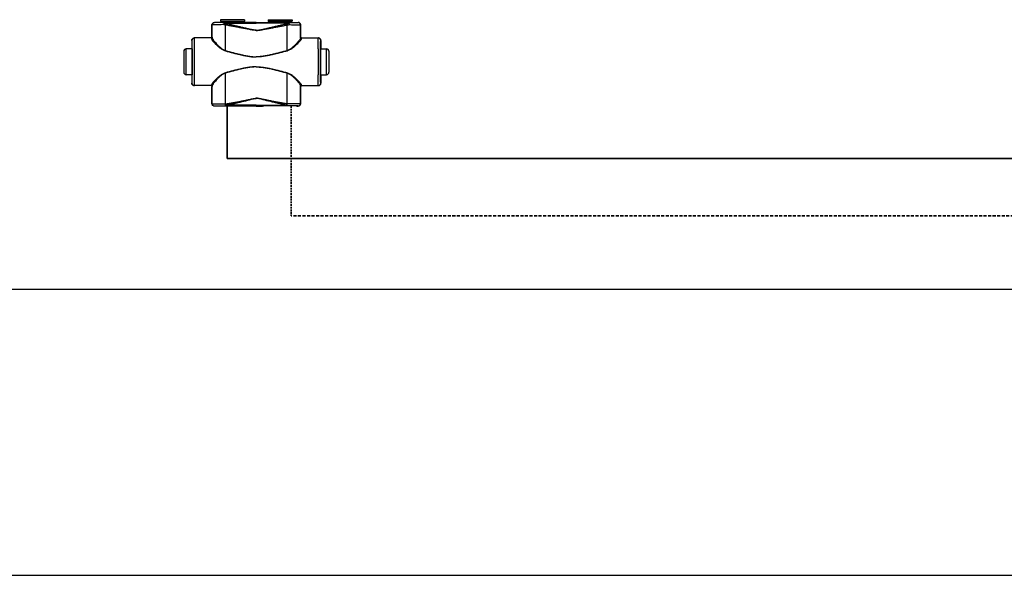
# Model space of a CAD drawing. Header units: millimetres. Extents: x 60394 to 199354, y 20895 to 166073.
# Tile 184 of 256: x 122561 to 123594, y 23395 to 23978. Entities that reach past the tile are written whole.
import ezdxf

# ---------------------------------------------------------------- set-up
doc = ezdxf.new("R2010")
doc.units = ezdxf.units.MM
doc.linetypes.add('VERDECKT', pattern=[9.525, 6.35, -3.175])
doc.layers.add('UT_SCHÉMA_PŘÍVOD', color=10, linetype='Continuous', lineweight=35)
doc.layers.add('UT_SCHÉMA_ZPÁTEČKA', color=172, linetype='VERDECKT', lineweight=35)

msp = doc.modelspace()

# ---------------------------------------------------------------- linework, layer by layer
at = {"color": 0, "linetype": 'Continuous'}
for p, q in [((122762.9, 23972.4), (122762.7, 23972.6)), ((122762.7, 23959.6), (122762.7, 23972.6)), ((122765.4, 23974.9), (122765.2, 23975.1)), ((122766.9, 23975.1), (122765.2, 23975.1)), ((122767.2, 23975), (122766.9, 23975.1)), ((122796.8, 23978), (122771.6, 23978)), ((122771.6, 23978), (122771.6, 23976.6)), ((122771.6, 23976.6), (122772.6, 23975.6)), ((122771.6, 23976.6), (122796.8, 23976.6)), ((122772.6, 23975.6), (122795.9, 23975.6)), ((122772.7, 23975.3), (122795.7, 23975.3)), ((122772.7, 23975.3), (122772.7, 23974.9)), ((122780.4, 23974.9), (122775.5, 23974.9)), ((122775.5, 23974.2), (122775.5, 23974.9)), ((122775.5, 23974.2), (122809.2, 23974.2)), ((122809.2, 23974.9), (122788.1, 23974.9)), ((122795.7, 23975.3), (122795.7, 23974.9)), ((122796.8, 23976.6), (122795.9, 23975.6)), ((122796.8, 23978), (122796.8, 23976.6)), ((122803, 23975.1), (122801.2, 23975)), ((122809.2, 23975.1), (122803, 23975.1)), ((122809.2, 23975.1), (122815.5, 23975.1)), ((122809.2, 23974.9), (122830.4, 23974.9)), ((122842.9, 23974.2), (122809.2, 23974.2)), ((122815.5, 23975.1), (122817.2, 23975)), ((122821.6, 23978), (122846.8, 23978)), ((122821.6, 23978), (122821.6, 23976.6)), ((122846.8, 23976.6), (122821.6, 23976.6)), ((122821.6, 23976.6), (122822.6, 23975.6)), ((122845.9, 23975.6), (122822.6, 23975.6)), ((122845.7, 23975.3), (122822.7, 23975.3)), ((122822.7, 23975.3), (122822.7, 23974.9)), ((122838.1, 23974.9), (122842.9, 23974.9)), ((122842.9, 23974.2), (122842.9, 23974.9)), ((122845.7, 23975.3), (122845.7, 23974.9)), ((122846.8, 23976.6), (122845.9, 23975.6)), ((122846.8, 23978), (122846.8, 23976.6)), ((122851.2, 23975), (122851.6, 23975.1)), ((122851.6, 23975.1), (122853.2, 23975.1)), ((122853.1, 23974.9), (122853.2, 23975.1)), ((122855.6, 23972.4), (122855.7, 23972.6)), ((122855.7, 23959.6), (122855.7, 23972.6)), ((122762, 23958.8), (122744, 23958.8)), ((122762.7, 23959.6), (122762.8, 23959.6)), ((122855.7, 23959.6), (122855.6, 23959.6)), ((122856.4, 23958.8), (122874.4, 23958.8)), ((122741.7, 23956.3), (122741.5, 23956.3)), ((122741.5, 23956.3), (122741.5, 23948.1)), ((122876.7, 23956.3), (122876.9, 23956.3)), ((122876.9, 23956.3), (122876.9, 23948.1)), ((122733, 23944.8), (122733, 23922.8)), ((122741.8, 23947.3), (122735.5, 23947.3)), ((122735.5, 23920.3), (122735.5, 23947.3)), ((122741.5, 23948.1), (122741.7, 23947.8)), ((122741.9, 23947.8), (122741.9, 23947.8)), ((122876.5, 23947.8), (122876.5, 23947.8)), ((122876.9, 23948.1), (122876.7, 23947.8)), ((122876.7, 23947.3), (122882.9, 23947.3)), ((122882.9, 23920.3), (122882.9, 23947.3)), ((122885.4, 23944.8), (122885.4, 23922.8)), ((122741.8, 23920.3), (122735.5, 23920.3)), ((122741.7, 23919.8), (122741.5, 23919.4)), ((122741.5, 23919.4), (122741.5, 23911.3)), ((122741.9, 23919.8), (122741.9, 23919.8)), ((122876.5, 23919.8), (122876.5, 23919.8)), ((122876.7, 23920.3), (122882.9, 23920.3)), ((122876.7, 23919.8), (122876.9, 23919.4)), ((122876.9, 23919.4), (122876.9, 23911.3)), ((122741.5, 23911.3), (122741.7, 23911.3)), ((122762, 23908.8), (122744, 23908.8)), ((122762.8, 23908), (122762.7, 23908)), ((122762.7, 23889.9), (122762.7, 23908)), ((122855.6, 23908), (122855.7, 23908)), ((122855.7, 23889.9), (122855.7, 23908)), ((122856.4, 23908.8), (122874.4, 23908.8)), ((122876.9, 23911.3), (122876.7, 23911.3)), ((122762.7, 23889.9), (122762.9, 23890)), ((122765.2, 23887.4), (122765.4, 23887.5)), ((122766.9, 23887.4), (122765.2, 23887.4)), ((122767.2, 23887.5), (122766.9, 23887.4)), ((122776.8, 23889.6), (122777, 23889.6)), ((122777.1, 23887.6), (122777.3, 23887.6)), ((122809.2, 23888.3), (122777.3, 23888.3)), ((122777.3, 23887.6), (122777.3, 23888.3)), ((122777.3, 23887.6), (122778.5, 23887.6)), ((122789.9, 23887.6), (122809.2, 23887.6)), ((122803, 23887.4), (122801.2, 23887.5)), ((122809.2, 23887.4), (122803, 23887.4)), ((122809.2, 23888.3), (122841.2, 23888.3)), ((122828.5, 23887.6), (122809.2, 23887.6)), ((122809.2, 23887.4), (122815.5, 23887.4)), ((122815.5, 23887.4), (122817.2, 23887.5)), ((122841.2, 23887.6), (122839.9, 23887.6)), ((122841.2, 23887.6), (122841.2, 23888.3)), ((122841.4, 23887.6), (122841.2, 23887.6)), ((122841.7, 23889.6), (122841.5, 23889.6)), ((122851.2, 23887.5), (122851.6, 23887.4)), ((122851.6, 23887.4), (122853.2, 23887.4)), ((122853.2, 23887.4), (122853.1, 23887.5)), ((122855.7, 23889.9), (122855.6, 23890))]:
    msp.add_line(p, q, dxfattribs=at)
for p, q in [((64740.6, 23695.4), (199354.4, 23695.4)), ((64740.6, 23395.4), (199354.4, 23395.4))]:
    msp.add_line(p, q)
for centre, radius, start, end in [((122765.4, 23972.4), 2.5, 90.0025, 179.9975), ((122772.2, 23975.3), 0.5, 0, 45), ((122796.2, 23975.3), 0.5, 135, 180), ((122822.2, 23975.3), 0.5, 0, 45), ((122846.2, 23975.3), 0.5, 135, 180), ((122853.1, 23972.4), 2.5, 0.0025, 89.9975), ((122744.2, 23956.3), 2.5, 90.0022, 180.0011), ((122762, 23959.6), 0.8, 270.0036, 359.9972), ((122856.4, 23959.6), 0.8, 180.0028, 269.9964), ((122874.2, 23956.3), 2.5, 359.9989, 89.9978), ((122735.5, 23944.8), 2.5, 90, 180), ((120302.1, 23933.8), 2442.4, 359.6832, 0.3168), ((125316.4, 23933.8), 2442.4, 179.6832, 180.3168), ((122882.9, 23944.8), 2.5, 0, 90), ((122735.5, 23922.8), 2.5, 180, 270), ((122882.9, 23922.8), 2.5, 270, 0), ((122744.2, 23911.3), 2.5, 179.9989, 269.9978), ((122762, 23908), 0.8, 0.0028, 89.9964), ((122856.4, 23908), 0.8, 90.0036, 179.9972), ((122874.2, 23911.3), 2.5, 270.0022, 0.0011), ((122765.4, 23890), 2.5, 180.0025, 269.9975), ((122853.1, 23890), 2.5, 270.0025, 359.9975)]:
    msp.add_arc(centre, radius, start, end, dxfattribs=at)
at = {"color": 0, "linetype": 'Continuous', "extrusion": (0, 0, -1)}
for centre, major_axis, ratio, start_param, end_param in [((122765.2, 23972.6), (-1.77, 1.77), 0.999973, -0.785384, 0.785384), ((122784.2, 23975), (-17, 0), 0.005236, 4.941076, 6.283185), ((122784.2, 23975), (-17, 0), 0.005236, 3.141593, 4.483702), ((122744, 23956.3), (-2.5, 0), 0.999945, 0, 1.570796), ((122761.9, 23959.6), (-0.8, 0), 0.999986, -3.141593, -1.659157), ((122741.7, 23933.8), (0, 14), 0.010472, 0, 3.141593), ((122744, 23911.3), (-2.5, 0), 0.999945, -1.570796, 0), ((122761.9, 23908), (0.8, 0), 0.999986, -1.395381, 0), ((122765.2, 23889.9), (1.77, 1.77), 0.999973, -3.926977, -2.356208), ((122784.2, 23887.5), (-17, 0), 0.005236, 0, 1.229157), ((122784.2, 23887.5), (-17, 0), 0.005236, 1.912436, 3.141593)]:
    msp.add_ellipse(centre, major_axis=major_axis, ratio=ratio, start_param=start_param, end_param=end_param, dxfattribs=at)
at = {"color": 0, "linetype": 'Continuous'}
for centre, major_axis, ratio, start_param, end_param in [((122834.2, 23975), (17, 0), 0.005236, 3.141593, 4.483702), ((122834.2, 23975), (17, 0), 0.005236, 4.941076, 6.283185), ((122853.2, 23972.6), (1.77, 1.77), 0.999973, -0.785384, 0.785384), ((122856.5, 23959.6), (0.8, 0), 0.999986, -3.141593, -1.659157), ((122874.4, 23956.3), (2.5, 0), 0.999945, 0, 1.570796), ((122876.7, 23933.8), (0, 14), 0.010472, 0, 3.141593), ((122856.5, 23908), (-0.8, 0), 0.999986, -1.395381, 0), ((122874.4, 23911.3), (2.5, 0), 0.999945, -1.570796, 0), ((122834.2, 23887.5), (17, 0), 0.005236, 1.912436, 3.141593), ((122834.2, 23887.5), (17, 0), 0.005236, 0, 1.229157), ((122853.2, 23889.9), (-1.77, 1.77), 0.999973, -3.926977, -2.356208)]:
    msp.add_ellipse(centre, major_axis=major_axis, ratio=ratio, start_param=start_param, end_param=end_param, dxfattribs=at)
for points, knots in [([(122774.9, 23972.8), (122774.1, 23972.8), (122772.5, 23972.7), (122770.5, 23972.7), (122769, 23972.7), (122768, 23972.7), (122767.1, 23972.7), (122766.3, 23972.7), (122765.5, 23972.6), (122764.8, 23972.6), (122764.2, 23972.6), (122763.8, 23972.6), (122763.5, 23972.5), (122763.4, 23972.5), (122763.2, 23972.5), (122763.1, 23972.5), (122763, 23972.5), (122762.9, 23972.5), (122762.9, 23972.5), (122762.9, 23972.5), (122762.9, 23972.4)], [0, 0, 0, 0, 0.207034, 0.39928, 0.488214, 0.57154, 0.648707, 0.71921, 0.782588, 0.838437, 0.886403, 0.926186, 0.942933, 0.957549, 0.970012, 0.98031, 0.988432, 0.994377, 0.998178, 1, 1, 1, 1]), ([(122762.9, 23959), (122762.9, 23960.2), (122762.9, 23964.6), (122762.9, 23969.1), (122762.9, 23972.4)], [0, 0, 0, 0, 0.250733, 1, 1, 1, 1]), ([(122775.5, 23974.9), (122774.8, 23974.9), (122773.5, 23974.9), (122771.8, 23974.9), (122770.6, 23974.9), (122769.7, 23974.9), (122768.9, 23974.9), (122768.2, 23974.9), (122767.6, 23974.9), (122767, 23974.9), (122766.5, 23974.9), (122766.2, 23974.9), (122765.9, 23974.9), (122765.8, 23974.9), (122765.7, 23974.9), (122765.6, 23974.9), (122765.5, 23974.9), (122765.4, 23974.9), (122765.4, 23974.9), (122765.4, 23974.9), (122765.4, 23974.9), (122765.4, 23974.9), (122765.4, 23974.9), (122765.4, 23974.9)], [0, 0, 0, 0, 0.207653, 0.400343, 0.489423, 0.572844, 0.650059, 0.720565, 0.783909, 0.839692, 0.887568, 0.927242, 0.943927, 0.958477, 0.970869, 0.981088, 0.989117, 0.992306, 0.994945, 0.997032, 0.998568, 0.999554, 1, 1, 1, 1]), ([(122775.5, 23974.9), (122775.4, 23974.9), (122775.3, 23974.8), (122775.3, 23974.6), (122775.2, 23974.5), (122775.1, 23974.3), (122775, 23973.9), (122775, 23973.6), (122774.9, 23973.2), (122774.9, 23972.9), (122774.9, 23972.8)], [0, 0, 0, 0, 0.117156, 0.161001, 0.211236, 0.330442, 0.472834, 0.634922, 0.812344, 1, 1, 1, 1]), ([(122775.5, 23974.2), (122775.4, 23974), (122775.2, 23973.5), (122775, 23973), (122774.9, 23972.8)], [0, 0, 0, 0, 0.464895, 1, 1, 1, 1]), ([(122776.8, 23972.4), (122776.6, 23972.4), (122776, 23972.5), (122775.4, 23972.6), (122774.9, 23972.8)], [0, 0, 0, 0, 0.252579, 1, 1, 1, 1]), ([(122777.1, 23973.7), (122777, 23973.8), (122776.4, 23973.9), (122775.9, 23974), (122775.5, 23974.2)], [0, 0, 0, 0, 0.253704, 1, 1, 1, 1]), ([(122777.1, 23973.7), (122777, 23973.5), (122776.9, 23973.1), (122776.8, 23972.6), (122776.8, 23972.4)], [0, 0, 0, 0, 0.464569, 1, 1, 1, 1]), ([(122809.2, 23966.8), (122809.2, 23966.8), (122808.5, 23966.8), (122807.2, 23966.8), (122805.1, 23967.1), (122803.1, 23967.5), (122800.4, 23968), (122797, 23968.6), (122792.9, 23969.4), (122788.9, 23970.2), (122784.9, 23971), (122780.8, 23971.7), (122778.1, 23972.2), (122776.8, 23972.4)], [0.5000015, 0.5000015, 0.5000015, 0.5000015, 0.500002, 0.5313979, 0.5627848, 0.5941575, 0.6255147, 0.6881766, 0.7507583, 0.8132458, 0.8756245, 0.9378805, 1, 1, 1, 1]), ([(122776.8, 23945.6), (122776.8, 23947.9), (122776.8, 23956.8), (122776.8, 23965.7), (122776.8, 23972.4)], [0, 0, 0, 0, 0.250952, 1, 1, 1, 1]), ([(122809.2, 23966.9), (122809.2, 23966.9), (122808.9, 23966.9), (122808.2, 23967), (122806.8, 23967.1), (122805.1, 23967.4), (122803.1, 23967.8), (122801.1, 23968.3), (122799.1, 23968.7), (122796.4, 23969.4), (122793.1, 23970.2), (122789.1, 23971.1), (122785.1, 23972), (122781.1, 23972.9), (122778.4, 23973.5), (122777.1, 23973.7)], [0.499995, 0.499995, 0.499995, 0.499995, 0.4999958, 0.5157333, 0.5314718, 0.5629204, 0.5943483, 0.6257534, 0.6571339, 0.6884877, 0.7511054, 0.813586, 0.8759088, 0.9380534, 1, 1, 1, 1]), ([(122788.1, 23974.9), (122787.5, 23974.9), (122786.2, 23974.9), (122784.2, 23974.8), (122782.3, 23974.9), (122781, 23974.9), (122780.4, 23974.9)], [0, 0, 0, 0, 0.248355, 0.5, 0.751645, 1, 1, 1, 1]), ([(122809.2, 23966.9), (122809.2, 23966.9), (122809.6, 23966.9), (122810.3, 23967), (122811.6, 23967.1), (122813.3, 23967.4), (122815.4, 23967.8), (122817.4, 23968.3), (122819.4, 23968.7), (122822.1, 23969.4), (122825.4, 23970.2), (122829.4, 23971.1), (122833.4, 23972), (122837.4, 23972.9), (122840, 23973.5), (122841.4, 23973.7)], [0.499995, 0.499995, 0.499995, 0.499995, 0.4999958, 0.5157333, 0.5314718, 0.5629204, 0.5943483, 0.6257534, 0.6571339, 0.6884877, 0.7511054, 0.813586, 0.8759088, 0.9380534, 1, 1, 1, 1]), ([(122809.2, 23966.8), (122809.2, 23966.8), (122809.9, 23966.8), (122811.3, 23966.8), (122813.4, 23967.1), (122815.4, 23967.5), (122818.1, 23968), (122821.5, 23968.6), (122825.5, 23969.4), (122829.6, 23970.2), (122833.6, 23971), (122837.6, 23971.7), (122840.3, 23972.2), (122841.7, 23972.4)], [0.5000015, 0.5000015, 0.5000015, 0.5000015, 0.500002, 0.5313979, 0.5627848, 0.5941575, 0.6255147, 0.6881766, 0.7507583, 0.8132458, 0.8756245, 0.9378805, 1, 1, 1, 1]), ([(122830.4, 23974.9), (122831, 23974.9), (122832.3, 23974.9), (122834.2, 23974.8), (122836.2, 23974.9), (122837.5, 23974.9), (122838.1, 23974.9)], [0, 0, 0, 0, 0.248355, 0.5, 0.751645, 1, 1, 1, 1]), ([(122841.4, 23973.7), (122841.5, 23973.8), (122842, 23973.9), (122842.6, 23974), (122842.9, 23974.2)], [0, 0, 0, 0, 0.253704, 1, 1, 1, 1]), ([(122841.4, 23973.7), (122841.4, 23973.5), (122841.5, 23973.1), (122841.6, 23972.6), (122841.7, 23972.4)], [0, 0, 0, 0, 0.464569, 1, 1, 1, 1]), ([(122841.7, 23972.4), (122841.8, 23972.4), (122842.5, 23972.5), (122843.1, 23972.6), (122843.6, 23972.8)], [0, 0, 0, 0, 0.252579, 1, 1, 1, 1]), ([(122841.7, 23945.6), (122841.7, 23947.9), (122841.7, 23956.8), (122841.7, 23965.7), (122841.7, 23972.4)], [0, 0, 0, 0, 0.250952, 1, 1, 1, 1]), ([(122842.9, 23974.9), (122843, 23974.9), (122843.1, 23974.8), (122843.2, 23974.6), (122843.3, 23974.5), (122843.3, 23974.3), (122843.4, 23973.9), (122843.5, 23973.6), (122843.5, 23973.2), (122843.5, 23972.9), (122843.6, 23972.8)], [0, 0, 0, 0, 0.117156, 0.161001, 0.211236, 0.330442, 0.472834, 0.634922, 0.812344, 1, 1, 1, 1]), ([(122842.9, 23974.9), (122843.6, 23974.9), (122845, 23974.9), (122846.7, 23974.9), (122847.9, 23974.9), (122848.7, 23974.9), (122849.5, 23974.9), (122850.2, 23974.9), (122850.9, 23974.9), (122851.5, 23974.9), (122851.9, 23974.9), (122852.3, 23974.9), (122852.5, 23974.9), (122852.7, 23974.9), (122852.8, 23974.9), (122852.9, 23974.9), (122853, 23974.9), (122853, 23974.9), (122853.1, 23974.9), (122853.1, 23974.9), (122853.1, 23974.9), (122853.1, 23974.9), (122853.1, 23974.9), (122853.1, 23974.9)], [0, 0, 0, 0, 0.207653, 0.400343, 0.489423, 0.572844, 0.650059, 0.720565, 0.783909, 0.839692, 0.887568, 0.927242, 0.943927, 0.958477, 0.970869, 0.981088, 0.989117, 0.992306, 0.994945, 0.997032, 0.998568, 0.999554, 1, 1, 1, 1]), ([(122842.9, 23974.2), (122843.1, 23974), (122843.3, 23973.5), (122843.5, 23973), (122843.6, 23972.8)], [0, 0, 0, 0, 0.464895, 1, 1, 1, 1]), ([(122843.6, 23972.8), (122844.4, 23972.8), (122846, 23972.7), (122848, 23972.7), (122849.4, 23972.7), (122850.4, 23972.7), (122851.4, 23972.7), (122852.2, 23972.7), (122853, 23972.6), (122853.6, 23972.6), (122854.2, 23972.6), (122854.6, 23972.6), (122854.9, 23972.5), (122855.1, 23972.5), (122855.3, 23972.5), (122855.4, 23972.5), (122855.5, 23972.5), (122855.5, 23972.5), (122855.6, 23972.5), (122855.6, 23972.5), (122855.6, 23972.4)], [0, 0, 0, 0, 0.207034, 0.39928, 0.488214, 0.57154, 0.648707, 0.71921, 0.782588, 0.838437, 0.886403, 0.926186, 0.942933, 0.957549, 0.970012, 0.98031, 0.988432, 0.994377, 0.998178, 1, 1, 1, 1]), ([(122855.6, 23959), (122855.6, 23960.2), (122855.6, 23964.6), (122855.6, 23969.1), (122855.6, 23972.4)], [0, 0, 0, 0, 0.250733, 1, 1, 1, 1]), ([(122744.4, 23947.3), (122744.4, 23948.1), (122744.4, 23949.7), (122744.4, 23951.6), (122744.4, 23953.1), (122744.4, 23954), (122744.4, 23954.9), (122744.4, 23955.7), (122744.3, 23956.4), (122744.3, 23957), (122744.3, 23957.5), (122744.3, 23957.9), (122744.3, 23958.2), (122744.3, 23958.3), (122744.3, 23958.5), (122744.3, 23958.6), (122744.3, 23958.7), (122744.3, 23958.7), (122744.3, 23958.8), (122744.2, 23958.8), (122744.2, 23958.8), (122744.2, 23958.8)], [0, 0, 0, 0, 0.218984, 0.416191, 0.505653, 0.588551, 0.664564, 0.733396, 0.794781, 0.848478, 0.894279, 0.932006, 0.947796, 0.961515, 0.973152, 0.982695, 0.990138, 0.995479, 0.998726, 0.999584, 1, 1, 1, 1]), ([(122762, 23958.8), (122762, 23958.8), (122762, 23958.8), (122762, 23958.8), (122762, 23958.8), (122762, 23958.7), (122762.1, 23958.7), (122762.1, 23958.6), (122762.1, 23958.6), (122762.1, 23958.5), (122762.1, 23958.4), (122762.1, 23958.3), (122762.1, 23958.3)], [0, 0, 0, 0, 0.005122, 0.017304, 0.037118, 0.064661, 0.143035, 0.252499, 0.393016, 0.564526, 0.766907, 1, 1, 1, 1]), ([(122762.9, 23959), (122762.9, 23958.9), (122762.8, 23958.7), (122762.6, 23958.5), (122762.4, 23958.3), (122762.2, 23958.3), (122762.1, 23958.3)], [0, 0, 0, 0, 0.247572, 0.496581, 0.747591, 1, 1, 1, 1]), ([(122762.8, 23959.6), (122762.8, 23959.6), (122762.8, 23959.6), (122762.8, 23959.6), (122762.8, 23959.6), (122762.8, 23959.5), (122762.9, 23959.5), (122762.9, 23959.4), (122762.9, 23959.4), (122762.9, 23959.3), (122762.9, 23959.2), (122762.9, 23959.1), (122762.9, 23959)], [0, 0, 0, 0, 0.005057, 0.017214, 0.037015, 0.06455, 0.142921, 0.252392, 0.392925, 0.564459, 0.766871, 1, 1, 1, 1]), ([(122762.9, 23959), (122762.9, 23959), (122762.9, 23958.8), (122763, 23958.6), (122763.1, 23958.3), (122763.3, 23957.9), (122763.6, 23957.4), (122764.1, 23956.6), (122764.7, 23955.8), (122765.7, 23954.6), (122767.1, 23953), (122769, 23951), (122770.8, 23949.3), (122772.5, 23948), (122774.2, 23946.7), (122775.7, 23945.9), (122776.8, 23945.6)], [0, 0, 0, 0, 0.010286, 0.022433, 0.036551, 0.052653, 0.090607, 0.135698, 0.187142, 0.244158, 0.372094, 0.514728, 0.6685, 0.748767, 0.830965, 1, 1, 1, 1]), ([(122855.6, 23959), (122855.6, 23959), (122855.6, 23958.8), (122855.5, 23958.6), (122855.4, 23958.3), (122855.2, 23957.9), (122854.9, 23957.4), (122854.4, 23956.6), (122853.8, 23955.8), (122852.8, 23954.6), (122851.4, 23953), (122849.4, 23951), (122847.6, 23949.3), (122846, 23948), (122844.2, 23946.7), (122842.7, 23945.9), (122841.7, 23945.6)], [0, 0, 0, 0, 0.010286, 0.022433, 0.036551, 0.052653, 0.090607, 0.135698, 0.187142, 0.244158, 0.372094, 0.514728, 0.6685, 0.748767, 0.830965, 1, 1, 1, 1]), ([(122855.6, 23959.6), (122855.6, 23959.6), (122855.6, 23959.6), (122855.6, 23959.6), (122855.6, 23959.6), (122855.6, 23959.5), (122855.6, 23959.5), (122855.6, 23959.4), (122855.6, 23959.4), (122855.6, 23959.3), (122855.6, 23959.2), (122855.6, 23959.1), (122855.6, 23959)], [0, 0, 0, 0, 0.005057, 0.017214, 0.037015, 0.06455, 0.142921, 0.252392, 0.392925, 0.564459, 0.766871, 1, 1, 1, 1]), ([(122855.6, 23959), (122855.6, 23958.9), (122855.6, 23958.7), (122855.8, 23958.5), (122856.1, 23958.3), (122856.3, 23958.3), (122856.4, 23958.3)], [0, 0, 0, 0, 0.247572, 0.496581, 0.747591, 1, 1, 1, 1]), ([(122856.4, 23958.8), (122856.4, 23958.8), (122856.4, 23958.8), (122856.4, 23958.8), (122856.4, 23958.8), (122856.4, 23958.7), (122856.4, 23958.7), (122856.4, 23958.6), (122856.4, 23958.6), (122856.4, 23958.5), (122856.4, 23958.4), (122856.4, 23958.3), (122856.4, 23958.3)], [0, 0, 0, 0, 0.005122, 0.017304, 0.037118, 0.064661, 0.143035, 0.252499, 0.393016, 0.564526, 0.766907, 1, 1, 1, 1]), ([(122874, 23947.3), (122874, 23948.1), (122874, 23949.7), (122874.1, 23951.6), (122874.1, 23953.1), (122874.1, 23954), (122874.1, 23954.9), (122874.1, 23955.7), (122874.1, 23956.4), (122874.1, 23957), (122874.2, 23957.5), (122874.2, 23957.9), (122874.2, 23958.2), (122874.2, 23958.3), (122874.2, 23958.5), (122874.2, 23958.6), (122874.2, 23958.7), (122874.2, 23958.7), (122874.2, 23958.8), (122874.2, 23958.8), (122874.2, 23958.8), (122874.2, 23958.8)], [0, 0, 0, 0, 0.218984, 0.416191, 0.505653, 0.588551, 0.664564, 0.733396, 0.794781, 0.848478, 0.894279, 0.932006, 0.947796, 0.961515, 0.973152, 0.982695, 0.990138, 0.995479, 0.998726, 0.999584, 1, 1, 1, 1]), ([(122741.9, 23947.8), (122741.9, 23948.4), (122741.9, 23949.6), (122741.9, 23951), (122741.9, 23952.1), (122741.9, 23952.8), (122741.9, 23953.4), (122741.8, 23954), (122741.8, 23954.5), (122741.8, 23955), (122741.8, 23955.4), (122741.8, 23955.6), (122741.8, 23955.8), (122741.8, 23955.9), (122741.8, 23956), (122741.8, 23956.1), (122741.8, 23956.2), (122741.8, 23956.2), (122741.8, 23956.3), (122741.7, 23956.3), (122741.7, 23956.3)], [0, 0, 0, 0, 0.221931, 0.420259, 0.509783, 0.592499, 0.668149, 0.736495, 0.797321, 0.850436, 0.895675, 0.932895, 0.948462, 0.961984, 0.973451, 0.982856, 0.990196, 0.99547, 0.998697, 1, 1, 1, 1]), ([(122762.1, 23958.3), (122762.1, 23958.2), (122762.1, 23958), (122762.2, 23957.8), (122762.3, 23957.6), (122762.5, 23957.2), (122762.8, 23956.6), (122763.4, 23955.9), (122764, 23955.2), (122765, 23954), (122766.6, 23952.4), (122768.6, 23950.4), (122770.5, 23948.8), (122772.2, 23947.5), (122774.1, 23946.3), (122775.6, 23945.6), (122776.7, 23945.3)], [0, 0, 0, 0, 0.009694, 0.02127, 0.034861, 0.050494, 0.087694, 0.13227, 0.183417, 0.240322, 0.368483, 0.511765, 0.666448, 0.747227, 0.829948, 1, 1, 1, 1]), ([(122856.4, 23958.3), (122856.4, 23958.2), (122856.4, 23958), (122856.3, 23957.8), (122856.2, 23957.6), (122856, 23957.2), (122855.6, 23956.6), (122855.1, 23955.9), (122854.5, 23955.2), (122853.4, 23954), (122851.9, 23952.4), (122849.9, 23950.4), (122848, 23948.8), (122846.3, 23947.5), (122844.4, 23946.3), (122842.9, 23945.6), (122841.8, 23945.3)], [0, 0, 0, 0, 0.009694, 0.02127, 0.034861, 0.050494, 0.087694, 0.13227, 0.183417, 0.240322, 0.368483, 0.511765, 0.666448, 0.747227, 0.829948, 1, 1, 1, 1]), ([(122876.5, 23947.8), (122876.5, 23948.4), (122876.6, 23949.6), (122876.6, 23951), (122876.6, 23952.1), (122876.6, 23952.8), (122876.6, 23953.4), (122876.6, 23954), (122876.6, 23954.5), (122876.6, 23955), (122876.7, 23955.4), (122876.7, 23955.6), (122876.7, 23955.8), (122876.7, 23955.9), (122876.7, 23956), (122876.7, 23956.1), (122876.7, 23956.2), (122876.7, 23956.2), (122876.7, 23956.3), (122876.7, 23956.3), (122876.7, 23956.3)], [0, 0, 0, 0, 0.221931, 0.420259, 0.509783, 0.592499, 0.668149, 0.736495, 0.797321, 0.850436, 0.895675, 0.932895, 0.948462, 0.961984, 0.973451, 0.982856, 0.990196, 0.99547, 0.998697, 1, 1, 1, 1]), ([(122741.9, 23919.8), (122741.9, 23922), (122742, 23926.6), (122742, 23933.8), (122742, 23940.9), (122741.9, 23945.6), (122741.9, 23947.8)], [0, 0, 0, 0, 0.235226, 0.499987, 0.764754, 1, 1, 1, 1]), ([(122776.8, 23945.6), (122776.8, 23945.6), (122776.8, 23945.5), (122776.7, 23945.4), (122776.7, 23945.3)], [0, 0, 0, 0, 0.258378, 1, 1, 1, 1]), ([(122776.7, 23945.3), (122779.4, 23944.6), (122783.4, 23943.5), (122788.7, 23942.1), (122792.8, 23941.2), (122796.8, 23940.3), (122800.9, 23939.6), (122804.4, 23939.1), (122807.2, 23939), (122808.5, 23938.9), (122809.2, 23938.9), (122809.2, 23938.9)], [0, 0, 0, 0, 0.1245061, 0.1869228, 0.2494269, 0.3120016, 0.3746311, 0.4372993, 0.4686472, 0.4999998, 0.5, 0.5, 0.5, 0.5]), ([(122776.8, 23945.6), (122779.5, 23944.9), (122783.4, 23943.8), (122788.8, 23942.4), (122792.8, 23941.4), (122796.9, 23940.5), (122800.9, 23939.7), (122804.4, 23939.3), (122807.2, 23939.1), (122808.5, 23939.1), (122809.2, 23939.1), (122809.2, 23939.1)], [0, 0, 0, 0, 0.1244767, 0.1868883, 0.2493924, 0.3119715, 0.3746087, 0.437287, 0.4686409, 0.4999998, 0.5, 0.5, 0.5, 0.5]), ([(122841.7, 23945.6), (122839, 23944.9), (122835, 23943.8), (122829.7, 23942.4), (122825.7, 23941.4), (122821.6, 23940.5), (122817.5, 23939.7), (122814.1, 23939.3), (122811.3, 23939.1), (122809.9, 23939.1), (122809.2, 23939.1), (122809.2, 23939.1)], [0, 0, 0, 0, 0.1244767, 0.1868883, 0.2493924, 0.3119715, 0.3746087, 0.437287, 0.4686409, 0.4999998, 0.5, 0.5, 0.5, 0.5]), ([(122841.8, 23945.3), (122839.1, 23944.6), (122835.1, 23943.5), (122829.8, 23942.1), (122825.7, 23941.2), (122821.6, 23940.3), (122817.5, 23939.6), (122814.1, 23939.1), (122811.3, 23939), (122809.9, 23938.9), (122809.2, 23938.9), (122809.2, 23938.9)], [0, 0, 0, 0, 0.1245061, 0.1869228, 0.2494269, 0.3120016, 0.3746311, 0.4372993, 0.4686472, 0.4999998, 0.5, 0.5, 0.5, 0.5]), ([(122841.7, 23945.6), (122841.7, 23945.6), (122841.7, 23945.5), (122841.7, 23945.4), (122841.8, 23945.3)], [0, 0, 0, 0, 0.258378, 1, 1, 1, 1]), ([(122876.5, 23919.8), (122876.5, 23922), (122876.5, 23926.6), (122876.5, 23933.8), (122876.5, 23940.9), (122876.5, 23945.6), (122876.5, 23947.8)], [0, 0, 0, 0, 0.235226, 0.499987, 0.764754, 1, 1, 1, 1]), ([(122809.2, 23928.6), (122807.8, 23928.6), (122805.1, 23928.5), (122800.9, 23928), (122796.8, 23927.3), (122792.8, 23926.4), (122788.7, 23925.4), (122783.4, 23924), (122779.4, 23923), (122776.7, 23922.2)], [0.5, 0.5, 0.5, 0.5, 0.5626889, 0.6253582, 0.6879892, 0.7505657, 0.8130716, 0.8754902, 1, 1, 1, 1]), ([(122809.2, 23928.5), (122807.8, 23928.5), (122805.1, 23928.3), (122800.9, 23927.8), (122796.9, 23927.1), (122792.8, 23926.2), (122788.8, 23925.2), (122783.4, 23923.8), (122779.5, 23922.7), (122776.8, 23921.9)], [0.5, 0.5, 0.5, 0.5, 0.5627005, 0.6253799, 0.6880187, 0.7505997, 0.8131057, 0.8755193, 1, 1, 1, 1]), ([(122809.2, 23928.6), (122810.6, 23928.6), (122813.4, 23928.5), (122817.5, 23928), (122821.6, 23927.3), (122825.7, 23926.4), (122829.8, 23925.4), (122835.1, 23924), (122839.1, 23923), (122841.8, 23922.2)], [0.5, 0.5, 0.5, 0.5, 0.5626889, 0.6253582, 0.6879892, 0.7505657, 0.8130716, 0.8754902, 1, 1, 1, 1]), ([(122809.2, 23928.5), (122810.6, 23928.5), (122813.4, 23928.3), (122817.5, 23927.8), (122821.6, 23927.1), (122825.7, 23926.2), (122829.7, 23925.2), (122835, 23923.8), (122839, 23922.7), (122841.7, 23921.9)], [0.5, 0.5, 0.5, 0.5, 0.5627005, 0.6253799, 0.6880187, 0.7505997, 0.8131057, 0.8755193, 1, 1, 1, 1]), ([(122741.7, 23911.3), (122741.7, 23911.3), (122741.8, 23911.3), (122741.8, 23911.3), (122741.8, 23911.4), (122741.8, 23911.4), (122741.8, 23911.5), (122741.8, 23911.6), (122741.8, 23911.7), (122741.8, 23911.9), (122741.8, 23912.2), (122741.8, 23912.6), (122741.8, 23913), (122741.8, 23913.5), (122741.9, 23914.1), (122741.9, 23914.8), (122741.9, 23915.5), (122741.9, 23916.5), (122741.9, 23917.9), (122741.9, 23919.1), (122741.9, 23919.8)], [0, 0, 0, 0, 0.001303, 0.00453, 0.009804, 0.017144, 0.026549, 0.038016, 0.051538, 0.067105, 0.104325, 0.149564, 0.202679, 0.263505, 0.331851, 0.407501, 0.490217, 0.579741, 0.778069, 1, 1, 1, 1]), ([(122744.2, 23908.8), (122744.2, 23908.8), (122744.2, 23908.8), (122744.3, 23908.8), (122744.3, 23908.8), (122744.3, 23908.9), (122744.3, 23909), (122744.3, 23909.1), (122744.3, 23909.2), (122744.3, 23909.4), (122744.3, 23909.6), (122744.3, 23910), (122744.3, 23910.5), (122744.3, 23911.2), (122744.4, 23911.9), (122744.4, 23912.7), (122744.4, 23913.5), (122744.4, 23914.5), (122744.4, 23915.9), (122744.4, 23917.8), (122744.4, 23919.4), (122744.4, 23920.3)], [0, 0, 0, 0, 0.000416, 0.001274, 0.004521, 0.009862, 0.017305, 0.026849, 0.038485, 0.052204, 0.067994, 0.105721, 0.151522, 0.205219, 0.266604, 0.335437, 0.411449, 0.494347, 0.58381, 0.781016, 1, 1, 1, 1]), ([(122776.7, 23922.2), (122775.6, 23922), (122774.1, 23921.2), (122772.2, 23920), (122770.5, 23918.8), (122768.6, 23917.1), (122766.6, 23915.1), (122765, 23913.6), (122764, 23912.4), (122763.4, 23911.6), (122762.8, 23910.9), (122762.5, 23910.4), (122762.3, 23910), (122762.2, 23909.7), (122762.1, 23909.5), (122762.1, 23909.4), (122762.1, 23909.3)], [0, 0, 0, 0, 0.170052, 0.252774, 0.333553, 0.488235, 0.631517, 0.759678, 0.816583, 0.86773, 0.912306, 0.949506, 0.965139, 0.978731, 0.990306, 1, 1, 1, 1]), ([(122776.8, 23921.9), (122775.7, 23921.6), (122774.2, 23920.8), (122772.5, 23919.6), (122770.8, 23918.3), (122769, 23916.6), (122767.1, 23914.6), (122765.7, 23912.9), (122764.7, 23911.7), (122764.1, 23910.9), (122763.6, 23910.2), (122763.3, 23909.6), (122763.1, 23909.2), (122763, 23909), (122762.9, 23908.7), (122762.9, 23908.6), (122762.9, 23908.5)], [0, 0, 0, 0, 0.169036, 0.251233, 0.3315, 0.485272, 0.627906, 0.755842, 0.812858, 0.864302, 0.909393, 0.947347, 0.963449, 0.977567, 0.989714, 1, 1, 1, 1]), ([(122776.8, 23921.9), (122776.8, 23921.9), (122776.8, 23922.1), (122776.7, 23922.2), (122776.7, 23922.2)], [0, 0, 0, 0, 0.258378, 1, 1, 1, 1]), ([(122776.8, 23889.6), (122776.8, 23892.3), (122776.8, 23903.1), (122776.8, 23913.8), (122776.8, 23921.9)], [0, 0, 0, 0, 0.248459, 1, 1, 1, 1]), ([(122841.7, 23921.9), (122841.7, 23921.9), (122841.7, 23922.1), (122841.7, 23922.2), (122841.8, 23922.2)], [0, 0, 0, 0, 0.258378, 1, 1, 1, 1]), ([(122841.7, 23921.9), (122842.7, 23921.6), (122844.2, 23920.8), (122846, 23919.6), (122847.6, 23918.3), (122849.4, 23916.6), (122851.4, 23914.6), (122852.8, 23912.9), (122853.8, 23911.7), (122854.4, 23910.9), (122854.9, 23910.2), (122855.2, 23909.6), (122855.4, 23909.2), (122855.5, 23909), (122855.6, 23908.7), (122855.6, 23908.6), (122855.6, 23908.5)], [0, 0, 0, 0, 0.169036, 0.251233, 0.3315, 0.485272, 0.627906, 0.755842, 0.812858, 0.864302, 0.909393, 0.947347, 0.963449, 0.977567, 0.989714, 1, 1, 1, 1]), ([(122841.7, 23889.6), (122841.7, 23892.3), (122841.7, 23903.1), (122841.7, 23913.8), (122841.7, 23921.9)], [0, 0, 0, 0, 0.248459, 1, 1, 1, 1]), ([(122841.8, 23922.2), (122842.9, 23922), (122844.4, 23921.2), (122846.3, 23920), (122848, 23918.8), (122849.9, 23917.1), (122851.9, 23915.1), (122853.4, 23913.6), (122854.5, 23912.4), (122855.1, 23911.6), (122855.6, 23910.9), (122856, 23910.4), (122856.2, 23910), (122856.3, 23909.7), (122856.4, 23909.5), (122856.4, 23909.4), (122856.4, 23909.3)], [0, 0, 0, 0, 0.170052, 0.252774, 0.333553, 0.488235, 0.631517, 0.759678, 0.816583, 0.86773, 0.912306, 0.949506, 0.965139, 0.978731, 0.990306, 1, 1, 1, 1]), ([(122874.2, 23908.8), (122874.2, 23908.8), (122874.2, 23908.8), (122874.2, 23908.8), (122874.2, 23908.8), (122874.2, 23908.9), (122874.2, 23909), (122874.2, 23909.1), (122874.2, 23909.2), (122874.2, 23909.4), (122874.2, 23909.6), (122874.2, 23910), (122874.1, 23910.5), (122874.1, 23911.2), (122874.1, 23911.9), (122874.1, 23912.7), (122874.1, 23913.5), (122874.1, 23914.5), (122874.1, 23915.9), (122874, 23917.8), (122874, 23919.4), (122874, 23920.3)], [0, 0, 0, 0, 0.000416, 0.001274, 0.004521, 0.009862, 0.017305, 0.026849, 0.038485, 0.052204, 0.067994, 0.105721, 0.151522, 0.205219, 0.266604, 0.335437, 0.411449, 0.494347, 0.58381, 0.781016, 1, 1, 1, 1]), ([(122876.7, 23911.3), (122876.7, 23911.3), (122876.7, 23911.3), (122876.7, 23911.3), (122876.7, 23911.4), (122876.7, 23911.4), (122876.7, 23911.5), (122876.7, 23911.6), (122876.7, 23911.7), (122876.7, 23911.9), (122876.7, 23912.2), (122876.6, 23912.6), (122876.6, 23913), (122876.6, 23913.5), (122876.6, 23914.1), (122876.6, 23914.8), (122876.6, 23915.5), (122876.6, 23916.5), (122876.6, 23917.9), (122876.5, 23919.1), (122876.5, 23919.8)], [0, 0, 0, 0, 0.001303, 0.00453, 0.009804, 0.017144, 0.026549, 0.038016, 0.051538, 0.067105, 0.104325, 0.149564, 0.202679, 0.263505, 0.331851, 0.407501, 0.490217, 0.579741, 0.778069, 1, 1, 1, 1]), ([(122762.1, 23909.3), (122762.1, 23909.2), (122762.1, 23909.2), (122762.1, 23909.1), (122762.1, 23909), (122762.1, 23908.9), (122762.1, 23908.8), (122762, 23908.8), (122762, 23908.8), (122762, 23908.8), (122762, 23908.8), (122762, 23908.8), (122762, 23908.8)], [0, 0, 0, 0, 0.233093, 0.435474, 0.606984, 0.747501, 0.856965, 0.935339, 0.962882, 0.982696, 0.994878, 1, 1, 1, 1]), ([(122762.9, 23908.5), (122762.9, 23908.6), (122762.8, 23908.8), (122762.6, 23909.1), (122762.4, 23909.2), (122762.2, 23909.3), (122762.1, 23909.3)], [0, 0, 0, 0, 0.247572, 0.496581, 0.747591, 1, 1, 1, 1]), ([(122762.9, 23908.5), (122762.9, 23908.5), (122762.9, 23908.4), (122762.9, 23908.3), (122762.9, 23908.2), (122762.9, 23908.1), (122762.9, 23908.1), (122762.8, 23908), (122762.8, 23908), (122762.8, 23908), (122762.8, 23908), (122762.8, 23908), (122762.8, 23908)], [0, 0, 0, 0, 0.23313, 0.435541, 0.607074, 0.747608, 0.857079, 0.93545, 0.962985, 0.982786, 0.994943, 1, 1, 1, 1]), ([(122762.9, 23890), (122762.9, 23891.5), (122762.9, 23897.7), (122762.9, 23903.9), (122762.9, 23908.5)], [0, 0, 0, 0, 0.248801, 1, 1, 1, 1]), ([(122855.6, 23908.5), (122855.6, 23908.6), (122855.6, 23908.8), (122855.8, 23909.1), (122856.1, 23909.2), (122856.3, 23909.3), (122856.4, 23909.3)], [0, 0, 0, 0, 0.247572, 0.496581, 0.747591, 1, 1, 1, 1]), ([(122855.6, 23890), (122855.6, 23891.5), (122855.6, 23897.7), (122855.6, 23903.9), (122855.6, 23908.5)], [0, 0, 0, 0, 0.248801, 1, 1, 1, 1]), ([(122855.6, 23908.5), (122855.6, 23908.5), (122855.6, 23908.4), (122855.6, 23908.3), (122855.6, 23908.2), (122855.6, 23908.1), (122855.6, 23908.1), (122855.6, 23908), (122855.6, 23908), (122855.6, 23908), (122855.6, 23908), (122855.6, 23908), (122855.6, 23908)], [0, 0, 0, 0, 0.23313, 0.435541, 0.607074, 0.747608, 0.857079, 0.93545, 0.962985, 0.982786, 0.994943, 1, 1, 1, 1]), ([(122856.4, 23909.3), (122856.4, 23909.2), (122856.4, 23909.2), (122856.4, 23909.1), (122856.4, 23909), (122856.4, 23908.9), (122856.4, 23908.8), (122856.4, 23908.8), (122856.4, 23908.8), (122856.4, 23908.8), (122856.4, 23908.8), (122856.4, 23908.8), (122856.4, 23908.8)], [0, 0, 0, 0, 0.233093, 0.435474, 0.606984, 0.747501, 0.856965, 0.935339, 0.962882, 0.982696, 0.994878, 1, 1, 1, 1]), ([(122762.9, 23890), (122762.9, 23890), (122762.9, 23890), (122762.9, 23889.9), (122763, 23889.9), (122763.1, 23889.9), (122763.3, 23889.9), (122763.5, 23889.9), (122763.7, 23889.9), (122764, 23889.8), (122764.5, 23889.8), (122765.2, 23889.8), (122766, 23889.8), (122766.9, 23889.7), (122767.8, 23889.7), (122768.9, 23889.7), (122770.1, 23889.7), (122771.8, 23889.7), (122774, 23889.6), (122775.8, 23889.6), (122776.8, 23889.6)], [0, 0, 0, 0, 0.001901, 0.0058, 0.011886, 0.020197, 0.030732, 0.043479, 0.058422, 0.075536, 0.116153, 0.165047, 0.22186, 0.286169, 0.35749, 0.43527, 0.518903, 0.607727, 0.798032, 1, 1, 1, 1]), ([(122765.4, 23887.5), (122765.4, 23887.5), (122765.4, 23887.5), (122765.4, 23887.5), (122765.4, 23887.5), (122765.4, 23887.5), (122765.4, 23887.5), (122765.5, 23887.5), (122765.6, 23887.5), (122765.7, 23887.5), (122765.9, 23887.5), (122766, 23887.5), (122766.2, 23887.5), (122766.5, 23887.5), (122766.8, 23887.5), (122767.3, 23887.5), (122768, 23887.5), (122768.7, 23887.5), (122769.6, 23887.5), (122770.5, 23887.5), (122771.5, 23887.5), (122772.9, 23887.6), (122774.8, 23887.6), (122776.3, 23887.6), (122777.1, 23887.6)], [0, 0, 0, 0, 0.000442, 0.001439, 0.003, 0.005125, 0.007814, 0.011067, 0.019262, 0.029696, 0.04235, 0.057205, 0.074237, 0.093413, 0.114703, 0.163471, 0.220191, 0.284451, 0.355774, 0.433617, 0.517377, 0.606395, 0.797271, 1, 1, 1, 1]), ([(122777.1, 23887.6), (122777.1, 23887.6), (122777, 23887.6), (122777, 23887.7), (122777, 23887.7), (122777, 23887.8), (122776.9, 23887.9), (122776.9, 23888.3), (122776.8, 23888.9), (122776.8, 23889.3), (122776.8, 23889.6)], [0, 0, 0, 0, 0.03281, 0.058939, 0.09263, 0.134005, 0.182986, 0.302653, 0.616803, 1, 1, 1, 1]), ([(122777, 23889.6), (122778.3, 23889.8), (122781, 23890.3), (122785, 23891), (122789, 23891.8), (122792.4, 23892.4), (122795.1, 23893), (122797.1, 23893.4), (122799.1, 23893.8), (122801.1, 23894.2), (122803.1, 23894.6), (122804.8, 23895), (122806.2, 23895.2), (122807.5, 23895.5), (122808.5, 23895.6), (122809.2, 23895.6)], [0, 0, 0, 0, 0.0621172, 0.1243716, 0.1867502, 0.2492392, 0.2805207, 0.3118245, 0.3431487, 0.3744915, 0.4058513, 0.4372266, 0.4529199, 0.4686172, 0.5, 0.5, 0.5, 0.5]), ([(122777.3, 23887.6), (122777.3, 23887.6), (122777.2, 23887.6), (122777.2, 23887.7), (122777.2, 23887.7), (122777.1, 23887.8), (122777.1, 23887.9), (122777, 23888.3), (122777, 23888.9), (122777, 23889.3), (122777, 23889.6)], [0, 0, 0, 0, 0.032697, 0.058797, 0.092469, 0.133835, 0.182813, 0.302491, 0.616704, 1, 1, 1, 1]), ([(122777.3, 23888.3), (122777.2, 23888.5), (122777.1, 23888.9), (122777, 23889.4), (122777, 23889.6)], [0, 0, 0, 0, 0.463333, 1, 1, 1, 1]), ([(122777.3, 23888.3), (122778.6, 23888.6), (122781.3, 23889.1), (122785.2, 23890), (122789.2, 23890.9), (122792.5, 23891.7), (122795.2, 23892.4), (122797.2, 23892.8), (122799.2, 23893.3), (122801.2, 23893.8), (122803.2, 23894.3), (122804.8, 23894.8), (122806.2, 23895.1), (122807.5, 23895.4), (122808.5, 23895.5), (122809.2, 23895.5)], [0, 0, 0, 0, 0.0619437, 0.1240868, 0.1864104, 0.2488944, 0.2801902, 0.3115184, 0.3428764, 0.3742614, 0.4056711, 0.4371032, 0.4528275, 0.4685577, 0.5, 0.5, 0.5, 0.5]), ([(122778.5, 23887.6), (122779, 23887.6), (122779.9, 23887.6), (122781.4, 23887.7), (122782.8, 23887.7), (122784.2, 23887.8), (122785.7, 23887.7), (122787.1, 23887.7), (122788.5, 23887.6), (122789.5, 23887.6), (122789.9, 23887.6)], [0, 0, 0, 0, 0.12176, 0.246313, 0.372689, 0.5, 0.627311, 0.753687, 0.87824, 1, 1, 1, 1]), ([(122841.5, 23889.6), (122840.2, 23889.8), (122837.5, 23890.3), (122833.5, 23891), (122829.4, 23891.8), (122826.1, 23892.4), (122823.4, 23893), (122821.4, 23893.4), (122819.4, 23893.8), (122817.4, 23894.2), (122815.3, 23894.6), (122813.7, 23895), (122812.3, 23895.2), (122811, 23895.5), (122809.9, 23895.6), (122809.2, 23895.6)], [0, 0, 0, 0, 0.0621172, 0.1243716, 0.1867502, 0.2492392, 0.2805207, 0.3118245, 0.3431487, 0.3744915, 0.4058513, 0.4372266, 0.4529199, 0.4686172, 0.5, 0.5, 0.5, 0.5]), ([(122841.2, 23888.3), (122839.9, 23888.6), (122837.2, 23889.1), (122833.2, 23890), (122829.2, 23890.9), (122825.9, 23891.7), (122823.3, 23892.4), (122821.3, 23892.8), (122819.3, 23893.3), (122817.3, 23893.8), (122815.3, 23894.3), (122813.6, 23894.8), (122812.3, 23895.1), (122810.9, 23895.4), (122809.9, 23895.5), (122809.2, 23895.5)], [0, 0, 0, 0, 0.0619437, 0.1240868, 0.1864104, 0.2488944, 0.2801902, 0.3115184, 0.3428764, 0.3742614, 0.4056711, 0.4371032, 0.4528275, 0.4685577, 0.5, 0.5, 0.5, 0.5]), ([(122839.9, 23887.6), (122839.5, 23887.6), (122838.5, 23887.6), (122837.1, 23887.7), (122835.7, 23887.7), (122834.2, 23887.8), (122832.8, 23887.7), (122831.4, 23887.7), (122829.9, 23887.6), (122829, 23887.6), (122828.5, 23887.6)], [0, 0, 0, 0, 0.12176, 0.246313, 0.372689, 0.5, 0.627311, 0.753687, 0.87824, 1, 1, 1, 1]), ([(122841.2, 23887.6), (122841.2, 23887.6), (122841.2, 23887.6), (122841.3, 23887.7), (122841.3, 23887.7), (122841.3, 23887.8), (122841.4, 23887.9), (122841.4, 23888.3), (122841.5, 23888.9), (122841.5, 23889.3), (122841.5, 23889.6)], [0, 0, 0, 0, 0.032697, 0.058797, 0.092469, 0.133835, 0.182813, 0.302491, 0.616704, 1, 1, 1, 1]), ([(122841.2, 23888.3), (122841.3, 23888.5), (122841.4, 23888.9), (122841.5, 23889.4), (122841.5, 23889.6)], [0, 0, 0, 0, 0.463333, 1, 1, 1, 1]), ([(122841.4, 23887.6), (122841.4, 23887.6), (122841.4, 23887.6), (122841.5, 23887.7), (122841.5, 23887.7), (122841.5, 23887.8), (122841.5, 23887.9), (122841.6, 23888.3), (122841.7, 23888.9), (122841.7, 23889.3), (122841.7, 23889.6)], [0, 0, 0, 0, 0.03281, 0.058939, 0.09263, 0.134005, 0.182986, 0.302653, 0.616803, 1, 1, 1, 1]), ([(122853.1, 23887.5), (122853.1, 23887.5), (122853.1, 23887.5), (122853.1, 23887.5), (122853.1, 23887.5), (122853.1, 23887.5), (122853, 23887.5), (122853, 23887.5), (122852.9, 23887.5), (122852.8, 23887.5), (122852.6, 23887.5), (122852.4, 23887.5), (122852.2, 23887.5), (122852, 23887.5), (122851.7, 23887.5), (122851.2, 23887.5), (122850.5, 23887.5), (122849.7, 23887.5), (122848.9, 23887.5), (122848, 23887.5), (122847, 23887.5), (122845.6, 23887.6), (122843.7, 23887.6), (122842.2, 23887.6), (122841.4, 23887.6)], [0, 0, 0, 0, 0.000442, 0.001439, 0.003, 0.005125, 0.007814, 0.011067, 0.019262, 0.029696, 0.04235, 0.057205, 0.074237, 0.093413, 0.114703, 0.163471, 0.220191, 0.284451, 0.355774, 0.433617, 0.517377, 0.606395, 0.797271, 1, 1, 1, 1]), ([(122855.6, 23890), (122855.6, 23890), (122855.6, 23890), (122855.5, 23889.9), (122855.5, 23889.9), (122855.3, 23889.9), (122855.2, 23889.9), (122855, 23889.9), (122854.8, 23889.9), (122854.5, 23889.8), (122854, 23889.8), (122853.3, 23889.8), (122852.5, 23889.8), (122851.6, 23889.7), (122850.6, 23889.7), (122849.5, 23889.7), (122848.4, 23889.7), (122846.7, 23889.7), (122844.5, 23889.6), (122842.6, 23889.6), (122841.7, 23889.6)], [0, 0, 0, 0, 0.001901, 0.0058, 0.011886, 0.020197, 0.030732, 0.043479, 0.058422, 0.075536, 0.116153, 0.165047, 0.22186, 0.286169, 0.35749, 0.43527, 0.518903, 0.607727, 0.798032, 1, 1, 1, 1])]:
    msp.add_open_spline(points, degree=3, knots=knots, dxfattribs=at)
at = {"layer": 'UT_SCHÉMA_PŘÍVOD'}
for p in [(122778.5, 23887.6), (127215, 23832.3)]:
    msp.add_line(p, (122778.5, 23832.3), dxfattribs=at)
at = {"layer": 'UT_SCHÉMA_ZPÁTEČKA', "ltscale": 0.3}
msp.add_line((122845.6, 23887.5), (122845.6, 23772.3), dxfattribs=at)
at = {"layer": 'UT_SCHÉMA_ZPÁTEČKA', "ltscale": 0.5}
msp.add_line((127275.6, 23772.3), (122845.6, 23772.3), dxfattribs=at)

doc.saveas('drawing.dxf')
